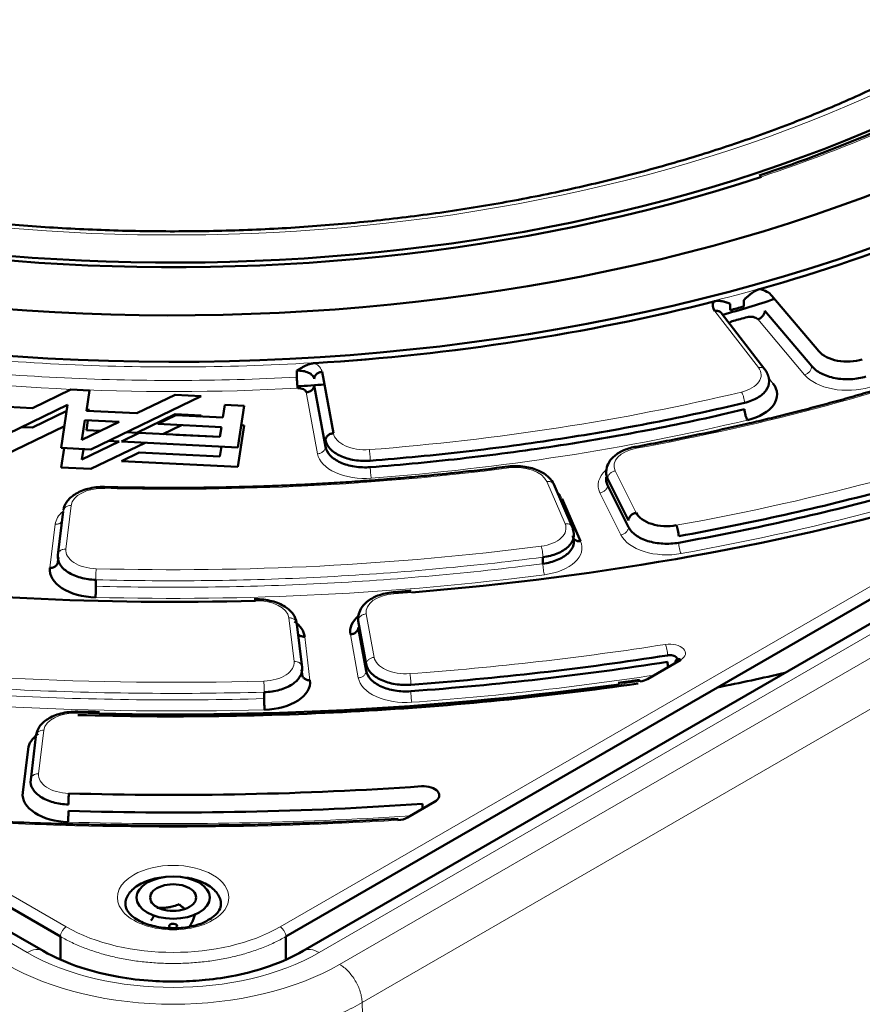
# Model space of a CAD drawing. Header units: millimetres. Extents: x 5 to 414, y 5 to 290.
# Tile 62 of 83: x 341 to 352, y 187 to 200. Entities that reach past the tile are written whole.
import ezdxf

# ---------------------------------------------------------------- set-up
doc = ezdxf.new("R2010")
doc.units = ezdxf.units.MM
doc.layers.add('1', color=7, linetype='Continuous', true_color=0xffffff)

msp = doc.modelspace()

# ---------------------------------------------------------------- linework, layer by layer
at = {"layer": '1', "color": 18, "linetype": 'Continuous', "lineweight": 13}
for p, q in [((313.52085, 204.00093), (341.45157, 187.87512)), ((345.11585, 187.87512), (373.04657, 204.00093)), ((345.37433, 187.72589), (373.30505, 203.85169)), ((345.657, 187.24749), (373.58772, 203.37329)), ((350.63286, 195.22346), (350.08606, 195.93252)), ((350.6237, 195.83009), (351.21303, 195.13248)), ((350.81557, 195.02548), (350.7583, 195.09974)), ((344.95589, 194.91263), (345.09641, 194.14072)), ((348.83572, 193.92613), (349.09765, 193.39874)), ((348.2051, 193.26066), (347.97521, 193.79301)), ((348.64346, 193.64936), (348.9054, 193.12196)), ((342.00273, 193.49133), (341.93644, 192.94402)), ((332.91673, 193.40776), (341.94021, 188.19806)), ((344.62721, 188.19806), (353.65069, 193.40776)), ((341.80322, 193.25444), (341.73693, 192.70713)), ((345.70833, 192.129), (345.80766, 191.58339)), ((344.80193, 191.53259), (344.73564, 192.07987)), ((345.50943, 191.87198), (345.60875, 191.32637)), ((345.00144, 191.2957), (344.93516, 191.84298)), ((341.66084, 190.66849), (341.59455, 190.12123)), ((345.73952, 184.47121), (345.657, 187.24749))]:
    msp.add_line(p, q, dxfattribs=at)
at = {"layer": '1', "color": 18, "linetype": 'Continuous', "lineweight": 50}
for p, q in [((341.65209, 187.89463), (313.72033, 204.02104)), ((372.84709, 204.02104), (344.91533, 187.89463)), ((350.44828, 195.9908), (350.44828, 196.07245)), ((350.80346, 196.12566), (351.39279, 195.42805)), ((350.27663, 196.02624), (350.27663, 195.94459)), ((351.30291, 195.23944), (350.71358, 195.93705)), ((350.7146, 195.19957), (350.16525, 195.91193)), ((344.83788, 195.10322), (344.83788, 195.18487)), ((345.1548, 195.16965), (345.29532, 194.39774)), ((341.99855, 194.94804), (341.5183, 194.71538)), ((342.23219, 194.93624), (341.99855, 194.94804)), ((345.19587, 194.22841), (345.05534, 195.00031)), ((342.19356, 194.68127), (342.23219, 194.93624)), ((342.24987, 194.19447), (343.63477, 194.86539)), ((343.30798, 194.8819), (342.82773, 194.64924)), ((343.63477, 194.86539), (343.30798, 194.8819)), ((341.5183, 194.71538), (340.88406, 194.74742)), ((340.94044, 194.26061), (341.95879, 194.75395)), ((341.95879, 194.75395), (341.87686, 194.21331)), ((342.19535, 194.69315), (342.23219, 194.69129)), ((343.93291, 194.75473), (343.90866, 194.59464)), ((344.17683, 194.74241), (343.93291, 194.75473)), ((344.09776, 194.22062), (344.17683, 194.74241)), ((341.5183, 194.47043), (341.94732, 194.67827)), ((342.82773, 194.64924), (342.19356, 194.68127)), ((342.23219, 194.69129), (342.23039, 194.67941)), ((342.82773, 194.40429), (343.30798, 194.63695)), ((343.31556, 194.6246), (343.09219, 194.51638)), ((343.30798, 194.63695), (343.63477, 194.62044)), ((343.90866, 194.59464), (343.31556, 194.6246)), ((343.63477, 194.62044), (343.6124, 194.6096)), ((341.91872, 194.4896), (340.94044, 194.01566)), ((341.38721, 194.47705), (341.5183, 194.47043)), ((342.13807, 194.31513), (342.17559, 194.56268)), ((342.60436, 194.54102), (342.13807, 194.31513)), ((342.17559, 194.56268), (342.60436, 194.54102)), ((342.21242, 194.56082), (342.19356, 194.43632)), ((343.09219, 194.51638), (343.89068, 194.47605)), ((343.38902, 194.50138), (343.15447, 194.38776)), ((343.89068, 194.47605), (343.87182, 194.35153)), ((344.17683, 194.49746), (344.09776, 193.97567)), ((344.13999, 194.49932), (344.17683, 194.49746)), ((342.19356, 194.43632), (342.36986, 194.42742)), ((342.85765, 194.40276), (342.63428, 194.29455)), ((342.69664, 194.41091), (342.82773, 194.40429)), ((343.87182, 194.35153), (342.85765, 194.40276)), ((343.31552, 194.37963), (343.31556, 194.37965)), ((343.31556, 194.37965), (343.87182, 194.35155)), ((341.87686, 194.21331), (342.24987, 194.19447)), ((341.87686, 193.96836), (341.9137, 194.21146)), ((342.13807, 194.07018), (342.60436, 194.29608)), ((342.15761, 194.19913), (342.13807, 194.07018)), ((342.93113, 194.27956), (342.24987, 193.94952)), ((342.60436, 194.29608), (342.47327, 194.3027)), ((342.63428, 194.29455), (344.09776, 194.22062)), ((343.87182, 194.10658), (343.89068, 194.23108)), ((342.63428, 194.0496), (342.85765, 194.15781)), ((342.85765, 194.15781), (343.87182, 194.10658)), ((342.24987, 193.94952), (341.87686, 193.96836)), ((344.09776, 193.97567), (342.63428, 194.0496)), ((348.73959, 193.82857), (349.00153, 193.30117)), ((348.29799, 193.21614), (348.0644, 193.75706)), ((349.00153, 193.21953), (348.73959, 193.74692)), ((348.16927, 193.576), (348.39916, 193.04365)), ((341.90297, 193.41371), (341.83668, 192.8664)), ((332.84602, 193.28529), (341.8695, 188.07558)), ((344.69792, 188.07558), (353.7214, 193.28529)), ((341.83668, 192.78475), (341.84312, 192.83788)), ((347.92622, 192.75979), (347.92622, 192.84144)), ((342.31262, 192.55789), (342.31262, 192.47624)), ((344.90168, 191.45497), (344.8354, 192.00225)), ((345.60888, 192.04132), (345.70821, 191.49571)), ((345.70821, 191.41406), (345.60888, 191.95967)), ((349.65976, 191.55268), (349.24089, 191.31084)), ((344.89526, 191.42641), (344.90168, 191.37332)), ((344.42702, 191.06484), (344.42702, 191.14649)), ((341.56108, 190.59087), (341.4948, 190.04361)), ((341.39504, 189.88434), (341.46132, 190.43159)), ((346.56739, 189.76729), (346.22689, 189.5707)), ((341.8695, 188.07558), (341.8695, 187.79887)), ((344.69792, 187.79646), (344.69792, 188.07558))]:
    msp.add_line(p, q, dxfattribs=at)
for centre, major_axis, start_param, end_param in [((343.28371, 204.94219), (-16.70868, 0), 5.66713862, 8.6393798), ((343.28371, 205.05871), (-15.89931, 0), 5.74479487, 8.6393798), ((343.28371, 205.05871), (-14.75, 0), 0.78539816, 3.53021748), ((343.28371, 205.05871), (14.85, 0), 3.88109411, 5.2329607), ((343.28371, 204.89541), (-16.75, 0), 2.02605301, 2.33727012), ((350.53382, 196.04973), (0.3, 0), 0.45378561, 1.17832927), ((343.28371, 204.89541), (-16.75, 0), 1.67698716, 1.98820427), ((350.36012, 196.00297), (0.3, 0), 2.83592801, 3.56047167), ((343.28371, 203.83397), (15.4, 0), 5.17714834, 5.22505763), ((350.36012, 195.75802), (-0.1, 0), 5.14306768, 5.90100801), ((343.28371, 204.65046), (16.85, 0), 5.14306768, 5.1543749), ((350.53382, 195.80478), (-0.1, 0), 3.59537826, 5.1543749), ((351.7523, 195.52929), (-0.4, 0), 0.45378561, 2.05190774), ((343.28371, 203.83397), (15.4, 0), 4.81390169, 4.83608919), ((344.85644, 194.90659), (-0.1, 0), 3.24631241, 4.80530905), ((350.26744, 194.88458), (0.6, 0), 5.1039422, 6.70206433), ((343.28371, 204.89541), (21.85, 0), 4.84997815, 5.18172703), ((349.48215, 193.46239), (-0.4, 0), 0.27925268, 1.87414773), ((342.33547, 192.68296), (0.6, 0), 3.07177948, 4.66667453), ((343.28371, 204.89541), (21.85, 0), 4.49675903, 4.75972835), ((346.10614, 191.90819), (0.6, 0), 2.54322883, 3.24631241), ((344.33662, 191.81881), (0.6, 0), 0.06981317, 0.66901399), ((343.28371, 204.81376), (-23.7, 0), 1.69706947, 1.83584819), ((343.28371, 204.73211), (23.7, 0), 4.83866213, 4.97744085), ((343.28371, 202.60922), (20.9, 0), 5.04566076, 5.08868258), ((343.28371, 204.89541), (24.3, 0), 4.67421727, 4.94493529), ((344.4029, 191.27153), (0.6, 0), 4.76064876, 6.35299848), ((349.09947, 191.39249), (0.2, 0), 4.95611248, 5.49778714), ((342.05986, 190.40743), (0.6, 0), 2.47723969, 3.07177948), ((341.99358, 189.86017), (0.6, 0), 3.07177948, 4.66207022), ((343.28371, 204.89541), (-26.05, 0), 1.52047757, 1.69078926), ((346.42597, 189.84894), (0.2, 0), 5.49778714, 7.97397456), ((343.28371, 204.73211), (26.15, 0), 4.66207022, 4.83238191), ((346.08546, 189.65235), (0.2, 0), 4.81811332, 5.49778714), ((343.28371, 188.56548), (0.28868, 0), 2.35619449, 3.40339204), ((343.28371, 188.56548), (0.28868, 0), 1.30899694, 2.35619449), ((343.28371, 188.56548), (0.28868, 0), 0.26179939, 1.30899694), ((343.28371, 188.56548), (0.28868, 0), 3.40339204, 4.45058959), ((343.28371, 188.56548), (0.28868, 0), 5.49778714, 6.54498469), ((343.28371, 188.56548), (0.28868, 0), 4.45058959, 5.49778714), ((343.28371, 188.20802), (0.05, 0), 0, 4.09585142), ((343.28371, 188.20802), (0.05, 0), 5.49778714, 6.28318531)]:
    msp.add_ellipse(centre, major_axis=major_axis, ratio=0.57735, start_param=start_param, end_param=end_param, dxfattribs=at)
at = {"layer": '1', "color": 18, "linetype": 'Continuous', "lineweight": 13}
for centre, major_axis, start_param, end_param in [((343.28371, 205.05871), (-14.15, 0), 6.01659172, 8.6393798), ((343.28371, 205.05871), (14.85, 0), 5.2329607, 5.49778714), ((343.28371, 204.89541), (19.4, 0), 5.01689687, 5.28054572), ((343.28371, 204.65046), (16.85, 0), 4.44493598, 4.80530905), ((344.85644, 195.15154), (-0.3, 0), 3.24631241, 3.97085607), ((350.26744, 195.12953), (-0.4, 0), 1.96234954, 3.56047167), ((351.7523, 195.28434), (-0.6, 0), 0.45378561, 2.05190774), ((343.28371, 204.89541), (-18.7, 0), 1.70284189, 1.96234954), ((343.28371, 204.89541), (-21.15, 0), 1.87414773, 2.14010955), ((343.28371, 204.65046), (-18.9, 0), 1.70284189, 1.96234954), ((345.69313, 194.42188), (-0.4, 0), 0.10471976, 1.70284189), ((349.22022, 193.98979), (-0.4, 0), 5.01689687, 6.56243799), ((343.28371, 204.65046), (-21.35, 0), 1.87414773, 2.14010955), ((345.69313, 194.17693), (-0.6, 0), 0.10471976, 1.70284189), ((343.28371, 204.89541), (19.4, 0), 4.66783102, 4.93147987), ((347.58709, 193.73714), (-0.4, 0), 3.38593875, 4.93147987), ((349.22022, 193.74484), (-0.6, 0), 5.70809184, 6.56243799), ((342.40175, 193.47522), (-0.4, 0), 4.66783102, 6.21337214), ((347.58709, 193.4922), (-0.6, 0), 3.38593875, 3.68075072), ((342.40175, 193.23028), (-0.6, 0), 5.71389672, 6.21337214), ((347.81698, 193.20479), (-0.4, 0), 1.7910437, 3.38593875), ((349.48215, 193.21744), (-0.6, 0), 0.27925268, 1.87414773), ((343.28371, 204.89541), (-21.15, 0), 1.52508187, 1.7910437), ((347.81698, 192.95984), (-0.6, 0), 1.7910437, 3.38593875), ((342.33547, 192.92791), (-0.4, 0), 6.21337214, 7.80826718), ((343.28371, 204.65046), (-21.35, 0), 1.52508187, 1.7910437), ((346.10614, 192.15314), (-0.4, 0), 4.83958254, 6.38790506), ((343.28371, 204.89541), (21.85, 0), 4.83958254, 4.84997815), ((344.33662, 192.06376), (-0.4, 0), 3.21140582, 4.75972835), ((343.28371, 204.89541), (-23.6, 0), 1.69706947, 1.83584819), ((349.51834, 191.63432), (-0.2, 0), 2.35619449, 4.97744085), ((343.28371, 204.89541), (-23.6, 0), 1.34800362, 1.6190561), ((344.4029, 191.51648), (-0.4, 0), 1.6190561, 3.21140582), ((346.20547, 191.60753), (-0.4, 0), 0.10471976, 1.69706947), ((343.28371, 204.65046), (-23.8, 0), 1.69706947, 1.82745642), ((343.28371, 204.65046), (-23.8, 0), 1.34800362, 1.6190561), ((346.20547, 191.36258), (-0.6, 0), 0.10471976, 1.69706947), ((343.28371, 204.89541), (24.3, 0), 4.94493529, 4.95611248), ((342.05986, 190.65238), (-0.4, 0), 4.66282011, 6.21337214), ((343.28371, 204.89541), (24.3, 0), 4.66282011, 4.67421727), ((341.99358, 190.10512), (-0.4, 0), 6.21337214, 7.80366288), ((343.28371, 204.89541), (-26.75, 0), 1.46507198, 1.67652067), ((343.28371, 204.65046), (-26.25, 0), 1.52047757, 1.68464207), ((343.28371, 188.56548), (-0.7, 0), 2.35619449, 5.49778714), ((343.28371, 188.56548), (-0.7, 0), 5.49778714, 8.6393798), ((343.28371, 188.97373), (1.9, 0), 3.92699082, 5.49778714), ((343.28371, 188.93291), (2.59104, 0), 3.92699082, 5.49778714), ((343.28371, 188.93291), (-2.95658, 0), 0.78539816, 2.35619449)]:
    msp.add_ellipse(centre, major_axis=major_axis, ratio=0.57735, start_param=start_param, end_param=end_param, dxfattribs=at)
at = {"layer": '1', "color": 18, "linetype": 'Continuous', "lineweight": 50}
msp.add_ellipse((343.28371, 188.56548), major_axis=(-0.46, 0), ratio=0.57735, dxfattribs=at)
for points, knots in [([(353.16427, 199.29438), (353.05765, 199.23282), (352.74312, 199.05705), (352.19798, 198.77996), (351.51559, 198.47428), (350.80085, 198.19325), (350.05661, 197.93808), (349.28576, 197.70982), (348.4913, 197.50941), (347.67635, 197.3377), (346.8441, 197.1954), (345.99783, 197.0831), (345.14086, 197.00126), (344.27657, 196.95023), (343.40834, 196.93022), (342.53961, 196.94131), (341.6738, 196.98346), (340.81432, 197.0565), (339.96456, 197.16012), (339.12786, 197.2939), (338.30751, 197.45728), (337.50675, 197.64958), (336.72873, 197.86999), (335.9765, 198.1176), (335.253, 198.39136), (334.56108, 198.69012), (333.90341, 199.01263), (333.28255, 199.35753), (332.70086, 199.72335), (332.16056, 200.10857), (331.66365, 200.51158), (331.21195, 200.93071), (330.80706, 201.36429), (330.45036, 201.81064), (330.14304, 202.26812), (329.88611, 202.73514), (329.68042, 203.21018), (329.5269, 203.69174), (329.42572, 204.17835), (329.37964, 204.66831), (329.38096, 205.08621), (329.41287, 205.33978), (329.42752, 205.42975)], [0, 0, 0, 0, 0.01339989, 0.03891413, 0.06443653, 0.08996477, 0.11549971, 0.14104155, 0.16659004, 0.19214466, 0.21770466, 0.24326922, 0.26883739, 0.29440823, 0.31998073, 0.34555389, 0.37112658, 0.39669755, 0.42226578, 0.44783026, 0.47338998, 0.49894396, 0.52449129, 0.55003113, 0.57556284, 0.60108602, 0.62660069, 0.65210743, 0.67760772, 0.70310419, 0.72860013, 0.75410058, 0.77961361, 0.80515015, 0.830724, 0.85635132, 0.88204881, 0.90783051, 0.93370297, 0.95966005, 0.98567975, 1, 1, 1, 1]), ([(353.7314, 199.00269), (353.68881, 198.97696), (353.21256, 198.69347), (352.20857, 198.20914), (351.17874, 197.81371), (350.64052, 197.63568)], [0, 0, 0, 0, 0.04741586, 0.52641649, 1, 1, 1, 1]), ([(350.44828, 196.07245), (350.45109, 196.07502), (350.45649, 196.07997), (350.46429, 196.08708), (350.47148, 196.09359), (350.47804, 196.09952), (350.48399, 196.10485), (350.48931, 196.10958), (350.4955, 196.11502), (350.5027, 196.12124), (350.51104, 196.1283), (350.51915, 196.135), (350.52704, 196.14134), (350.53469, 196.14733), (350.54119, 196.15227), (350.54661, 196.15627), (350.551, 196.15945), (350.55536, 196.16254), (350.5597, 196.16554), (350.564, 196.16845), (350.56829, 196.17128), (350.57254, 196.17402), (350.57678, 196.17668), (350.58098, 196.17925), (350.58516, 196.18174), (350.58932, 196.18414), (350.59345, 196.18645), (350.59755, 196.18868), (350.60163, 196.19082), (350.60568, 196.19287), (350.6097, 196.19484), (350.61371, 196.19672), (350.61768, 196.19852), (350.62163, 196.20023), (350.62555, 196.20185), (350.62945, 196.20339), (350.63332, 196.20484), (350.63717, 196.2062), (350.64099, 196.20748), (350.64479, 196.20868), (350.64731, 196.2094), (350.64857, 196.20977)], [0, 0, 0, 0, 0.04612546, 0.08878076, 0.12796629, 0.16368259, 0.19593034, 0.22471047, 0.25002431, 0.29576854, 0.33986435, 0.38232249, 0.42315503, 0.4623755, 0.49999921, 0.52216879, 0.54406101, 0.56568009, 0.58703042, 0.60811653, 0.62894315, 0.64951519, 0.66983773, 0.68991605, 0.70975562, 0.72936211, 0.74874139, 0.76789955, 0.78684289, 0.80557791, 0.82411136, 0.84245019, 0.86060158, 0.87857293, 0.89637187, 0.91400626, 0.93148416, 0.94881388, 0.96600391, 0.98306298, 1, 1, 1, 1]), ([(350.07403, 196.05509), (350.07468, 196.05525), (350.07599, 196.05558), (350.07794, 196.05605), (350.07991, 196.0565), (350.08188, 196.05694), (350.08386, 196.05735), (350.08585, 196.05775), (350.08784, 196.05812), (350.08983, 196.05848), (350.09184, 196.05882), (350.09385, 196.05914), (350.09587, 196.05944), (350.09789, 196.05972), (350.09992, 196.05998), (350.10196, 196.06023), (350.104, 196.06045), (350.10605, 196.06066), (350.10811, 196.06085), (350.11017, 196.06102), (350.11224, 196.06117), (350.11432, 196.0613), (350.1164, 196.06141), (350.11849, 196.0615), (350.12059, 196.06158), (350.12269, 196.06163), (350.1248, 196.06167), (350.12692, 196.06169), (350.12904, 196.06169), (350.13117, 196.06167), (350.1333, 196.06163), (350.13544, 196.06157), (350.13759, 196.06149), (350.13975, 196.0614), (350.14191, 196.06129), (350.14407, 196.06115), (350.14625, 196.061), (350.14843, 196.06083), (350.15062, 196.06064), (350.15281, 196.06043), (350.15501, 196.06021), (350.15722, 196.05996), (350.15943, 196.0597), (350.16165, 196.05941), (350.16387, 196.05911), (350.16611, 196.05879), (350.16835, 196.05845), (350.17059, 196.05809), (350.17284, 196.05772), (350.1751, 196.05732), (350.17737, 196.0569), (350.17964, 196.05647), (350.18497, 196.05541), (350.19351, 196.05351), (350.20536, 196.05048), (350.21773, 196.04691), (350.22903, 196.04334), (350.23974, 196.0397), (350.25035, 196.03593), (350.26287, 196.03137), (350.27182, 196.02803), (350.27663, 196.02624)], [0, 0, 0, 0, 0.0086189, 0.01726841, 0.02594973, 0.03466405, 0.04341255, 0.05219638, 0.0610167, 0.06987463, 0.07877129, 0.08770779, 0.09668521, 0.10570463, 0.11476711, 0.1238737, 0.13302541, 0.14222327, 0.15146828, 0.16076141, 0.17010364, 0.17949592, 0.18893918, 0.19843436, 0.20798235, 0.21758405, 0.22724034, 0.23695209, 0.24672013, 0.25654531, 0.26642844, 0.27637033, 0.28637177, 0.29643353, 0.30655639, 0.31674108, 0.32698834, 0.33729891, 0.34767347, 0.35811274, 0.36861739, 0.3791881, 0.38982552, 0.4005303, 0.41130307, 0.42214445, 0.43305506, 0.44403549, 0.45508632, 0.46620815, 0.47740152, 0.48866699, 0.50000511, 0.55700269, 0.61763349, 0.68194476, 0.74997606, 0.79651976, 0.85370203, 0.9215278, 1, 1, 1, 1]), ([(350.1653, 195.91187), (350.16427, 195.91321), (350.16317, 195.91451), (350.1587, 195.91934), (350.15489, 195.92252), (350.14643, 195.9279), (350.14179, 195.93011), (350.13184, 195.93349), (350.12655, 195.93466), (350.1155, 195.93591), (350.10975, 195.93599), (350.09802, 195.93506), (350.09204, 195.93405), (350.08606, 195.93252)], [0, 0, 0, 0, 0.06496178, 0.06496178, 0.25196942, 0.25196942, 0.43897707, 0.43897707, 0.62598471, 0.62598471, 0.81299236, 0.81299236, 1, 1, 1, 1]), ([(350.71358, 195.93705), (350.71358, 195.93171), (350.713, 195.9262), (350.71071, 195.91507), (350.70899, 195.90945), (350.70449, 195.89831), (350.7017, 195.89279), (350.69517, 195.88206), (350.69142, 195.87685), (350.6831, 195.86695), (350.67853, 195.86226), (350.66875, 195.85357), (350.66353, 195.84957), (350.65266, 195.84242), (350.64701, 195.83926), (350.63547, 195.83393), (350.62959, 195.83175), (350.6237, 195.83009)], [0, 0, 0, 0, 0.125, 0.125, 0.25, 0.25, 0.375, 0.375, 0.5, 0.5, 0.625, 0.625, 0.75, 0.75, 0.875, 0.875, 1, 1, 1, 1]), ([(353.68788, 195.46668), (353.52522, 195.40673), (353.24123, 195.30549), (352.86814, 195.18007), (352.57606, 195.08602), (352.3192, 195.00621), (352.05968, 194.92846), (351.79552, 194.85225), (351.52896, 194.77826), (351.26049, 194.70665), (350.99422, 194.63846), (350.73693, 194.57521), (350.46822, 194.51171), (350.131, 194.43546), (349.66357, 194.33636), (349.29494, 194.26541), (349.08244, 194.22685)], [0, 0, 0, 0, 0.11360348, 0.19654419, 0.25417526, 0.31050261, 0.36827253, 0.42630662, 0.48434156, 0.54237718, 0.60038542, 0.65580576, 0.70697358, 0.77128544, 0.8689569, 1, 1, 1, 1]), ([(345.05906, 195.27927), (345.05874, 195.27925), (345.05811, 195.27921), (345.05683, 195.27912), (345.05459, 195.27895), (345.05011, 195.27856), (345.04115, 195.27754), (345.02845, 195.27548), (345.01332, 195.27214), (344.99694, 195.2676), (344.97922, 195.26162), (344.96024, 195.25404), (344.94197, 195.24569), (344.92414, 195.23669), (344.90649, 195.22705), (344.89143, 195.21823), (344.87832, 195.21034), (344.8667, 195.20318), (344.85299, 195.19451), (344.84316, 195.18823), (344.83788, 195.18487)], [0, 0, 0, 0, 0.00388744, 0.00778347, 0.01557639, 0.03116626, 0.06236575, 0.12485221, 0.18676725, 0.24999147, 0.33097077, 0.41433343, 0.49996523, 0.57810184, 0.66145567, 0.7499526, 0.79604347, 0.85319551, 0.92122133, 1, 1, 1, 1]), ([(345.05534, 195.00031), (345.05534, 194.99497), (345.0547, 194.98959), (345.05216, 194.97895), (345.05026, 194.9737), (345.04528, 194.96352), (345.0422, 194.9586), (345.03497, 194.94927), (345.03082, 194.94487), (345.02161, 194.93675), (345.01656, 194.93304), (345.00573, 194.92645), (344.99996, 194.92356), (344.98794, 194.91874), (344.98168, 194.91681), (344.96891, 194.91395), (344.9624, 194.91302), (344.95589, 194.91263)], [0, 0, 0, 0, 0.125, 0.125, 0.25, 0.25, 0.375, 0.375, 0.5, 0.5, 0.625, 0.625, 0.75, 0.75, 0.875, 0.875, 1, 1, 1, 1]), ([(350.45825, 194.78105), (350.51939, 194.79563), (350.63277, 194.83948), (350.74315, 194.93697), (350.76798, 195.01282), (350.76743, 195.05024)], [0, 0, 0, 0, 0.33646668, 0.67293336, 1, 1, 1, 1]), ([(349.08244, 194.22685), (349.02453, 194.21622), (348.92499, 194.18492), (348.80818, 194.10818), (348.73975, 194.01775), (348.72312, 193.95282), (348.7207, 193.92036)], [0, 0, 0, 0, 0.28748673, 0.55184233, 0.7901943, 1, 1, 1, 1]), ([(347.4874, 193.98009), (347.29886, 193.95586), (346.97172, 193.91676), (346.54646, 193.87254), (346.21602, 193.84182), (345.92715, 193.81752), (345.63701, 193.79569), (345.34344, 193.77623), (345.04894, 193.75933), (344.75407, 193.74504), (344.46329, 193.73353), (344.18391, 193.7249), (343.89365, 193.71829), (343.53145, 193.71322), (343.03331, 193.7124), (342.64474, 193.71852), (342.42215, 193.72425)], [0, 0, 0, 0, 0.11361356, 0.19655994, 0.25419411, 0.31052384, 0.36829554, 0.42633075, 0.48436614, 0.54240154, 0.6004089, 0.6558278, 0.70699376, 0.77130258, 0.86896793, 1, 1, 1, 1]), ([(348.06625, 193.75269), (348.05023, 193.78758), (348.00276, 193.85399), (347.87612, 193.93636), (347.72813, 193.97823), (347.59275, 193.9886), (347.52302, 193.9846), (347.4874, 193.98009)], [0, 0, 0, 0, 0.21074196, 0.44816487, 0.71067838, 0.85236387, 1, 1, 1, 1]), ([(348.72503, 193.94812), (348.7243, 193.94509), (348.71575, 193.9051), (348.72195, 193.86409), (348.73959, 193.82857)], [0, 0, 0, 0, 0.07599908, 1, 1, 1, 1]), ([(342.42215, 193.72425), (342.38554, 193.72512), (342.31504, 193.72198), (342.2131, 193.70313), (342.12349, 193.67248), (342.02614, 193.62126), (341.94114, 193.54203), (341.91211, 193.46975), (341.90578, 193.43277)], [0, 0, 0, 0, 0.1464507, 0.28756798, 0.4225569, 0.5513889, 0.78924911, 1, 1, 1, 1]), ([(349.00152, 193.30117), (349.00152, 193.30652), (349.00214, 193.31197), (349.0046, 193.32285), (349.00643, 193.3283), (349.01125, 193.33897), (349.01423, 193.3442), (349.02122, 193.35424), (349.02523, 193.35906), (349.03413, 193.36809), (349.03901, 193.3723), (349.04948, 193.37997), (349.05505, 193.38343), (349.06668, 193.38944), (349.07273, 193.392), (349.08507, 193.39613), (349.09136, 193.3977), (349.09765, 193.39874)], [0, 0, 0, 0, 0.125, 0.125, 0.25, 0.25, 0.375, 0.375, 0.5, 0.5, 0.625, 0.625, 0.75, 0.75, 0.875, 0.875, 1, 1, 1, 1]), ([(348.31441, 193.0704), (348.31862, 193.04606), (348.31584, 192.98252), (348.25379, 192.88579), (348.11507, 192.80008), (347.99064, 192.76812), (347.92622, 192.75979)], [0, 0, 0, 0, 0.17530024, 0.45020016, 0.72510008, 1, 1, 1, 1]), ([(341.73693, 192.70713), (341.74346, 192.70686), (341.74999, 192.70713), (341.76279, 192.70869), (341.76907, 192.71), (341.78113, 192.7136), (341.78692, 192.7159), (341.79778, 192.7214), (341.80285, 192.7246), (341.81208, 192.73179), (341.81624, 192.73577), (341.8235, 192.74436), (341.82659, 192.74897), (341.83159, 192.75865), (341.83349, 192.76371), (341.83604, 192.77409), (341.83668, 192.7794), (341.83668, 192.78475)], [0, 0, 0, 0, 0.125, 0.125, 0.25, 0.25, 0.375, 0.375, 0.5, 0.5, 0.625, 0.625, 0.75, 0.75, 0.875, 0.875, 1, 1, 1, 1]), ([(346.04804, 192.40029), (346.01258, 192.39763), (345.94608, 192.38793), (345.82836, 192.35335), (345.71726, 192.2912), (345.63862, 192.20284), (345.6162, 192.13945), (345.61058, 192.1096)], [0, 0, 0, 0, 0.16489973, 0.31985635, 0.59481249, 0.82266557, 1, 1, 1, 1]), ([(344.8326, 192.02131), (344.82625, 192.05835), (344.79714, 192.13074), (344.71188, 192.21007), (344.61427, 192.26129), (344.52442, 192.29189), (344.42225, 192.31064), (344.35162, 192.31369), (344.31495, 192.31275)], [0, 0, 0, 0, 0.21075312, 0.44860997, 0.57744029, 0.71242807, 0.85354644, 1, 1, 1, 1]), ([(344.93516, 191.84298), (344.92863, 191.84271), (344.9221, 191.84298), (344.90929, 191.84454), (344.90301, 191.84585), (344.89095, 191.84945), (344.88516, 191.85175), (344.87431, 191.85725), (344.86923, 191.86045), (344.86, 191.86764), (344.85584, 191.87162), (344.85094, 191.87743), (344.84973, 191.87897), (344.84859, 191.88056)], [0, 0, 0, 0, 0.18686786, 0.18686786, 0.37373573, 0.37373573, 0.56060359, 0.56060359, 0.74747146, 0.74747146, 0.93433932, 0.93433932, 1, 1, 1, 1]), ([(345.60888, 191.95967), (345.60888, 191.95432), (345.60824, 191.94894), (345.6057, 191.93831), (345.6038, 191.93305), (345.59882, 191.92288), (345.59574, 191.91795), (345.5885, 191.90863), (345.58435, 191.90422), (345.57515, 191.89611), (345.57009, 191.89239), (345.55927, 191.8858), (345.5535, 191.88292), (345.54147, 191.8781), (345.53522, 191.87616), (345.52245, 191.8733), (345.51594, 191.87238), (345.50943, 191.87198)], [0, 0, 0, 0, 0.125, 0.125, 0.25, 0.25, 0.375, 0.375, 0.5, 0.5, 0.625, 0.625, 0.75, 0.75, 0.875, 0.875, 1, 1, 1, 1]), ([(349.49215, 191.60839), (349.49741, 191.60922), (349.5082, 191.61037), (349.53005, 191.61062), (349.55708, 191.60703), (349.58531, 191.59695), (349.60643, 191.58215), (349.61695, 191.56607), (349.61851, 191.5554), (349.6183, 191.55105)], [0, 0, 0, 0, 0.08813566, 0.17627133, 0.35195161, 0.52763188, 0.70331216, 0.87899244, 1, 1, 1, 1]), ([(349.49856, 191.4596), (349.49672, 191.47013), (349.49339, 191.49395), (349.49215, 191.51613), (349.49215, 191.52674)], [0, 0, 0, 0, 0.45047397, 1, 1, 1, 1]), ([(344.90168, 191.37332), (344.90168, 191.36798), (344.90233, 191.36266), (344.90488, 191.35228), (344.90678, 191.34722), (344.91178, 191.33754), (344.91487, 191.33293), (344.92212, 191.32434), (344.92629, 191.32036), (344.93552, 191.31317), (344.94059, 191.30997), (344.95145, 191.30447), (344.95723, 191.30217), (344.9693, 191.29857), (344.97558, 191.29726), (344.98838, 191.2957), (344.99491, 191.29543), (345.00144, 191.2957)], [0, 0, 0, 0, 0.125, 0.125, 0.25, 0.25, 0.375, 0.375, 0.5, 0.5, 0.625, 0.625, 0.75, 0.75, 0.875, 0.875, 1, 1, 1, 1]), ([(349.14773, 191.28043), (349.14459, 191.28772), (349.1389, 191.29713), (349.13401, 191.29834), (349.13209, 191.29727)], [0, 0, 0, 0, 0.55704488, 1, 1, 1, 1]), ([(342.08254, 190.90134), (342.04583, 190.90232), (341.9751, 190.89936), (341.87274, 190.88069), (341.78271, 190.85012), (341.68488, 190.7989), (341.59941, 190.7195), (341.57024, 190.64702), (341.56388, 190.60993)], [0, 0, 0, 0, 0.14645588, 0.28757517, 0.42256203, 0.551391, 0.78924514, 1, 1, 1, 1]), ([(346.41656, 189.68021), (346.41589, 189.6893), (346.41453, 189.71159), (346.414, 189.73235), (346.414, 189.74296)], [0, 0, 0, 0, 0.41078991, 1, 1, 1, 1]), ([(346.10046, 189.55569), (345.88785, 189.54266), (345.51969, 189.52269), (345.04269, 189.50256), (344.67286, 189.49015), (344.35011, 189.48157), (344.02644, 189.47522), (343.69946, 189.47112), (343.37192, 189.46934), (343.04441, 189.46987), (342.72187, 189.47269), (342.41233, 189.47753), (342.09106, 189.48465), (341.6906, 189.49635), (341.14057, 189.51788), (340.71216, 189.54067), (340.46697, 189.55569)], [0, 0, 0, 0, 0.11361997, 0.19656648, 0.2542002, 0.31052992, 0.36830194, 0.42633745, 0.48437296, 0.54240839, 0.60041559, 0.65583375, 0.70699838, 0.77130573, 0.8689675, 1, 1, 1, 1]), ([(346.10657, 189.53753), (346.1052, 189.54499), (346.103, 189.55357), (346.10108, 189.55575), (346.10043, 189.55569)], [0, 0, 0, 0, 0.63263609, 1, 1, 1, 1]), ([(342.85945, 188.72878), (342.91505, 188.76088), (343.01429, 188.79905), (343.1258, 188.81876), (343.16306, 188.82317)], [0, 0, 0, 0, 0.67259986, 1, 1, 1, 1]), ([(343.45662, 188.81554), (343.47584, 188.8122), (343.53181, 188.80069), (343.6192, 188.77372), (343.71071, 188.73036), (343.78581, 188.67753), (343.84161, 188.61725), (343.87597, 188.55185), (343.88371, 188.50648), (343.88371, 188.48379), (343.88371, 188.48377)], [0, 0, 0, 0, 0.07849559, 0.23205641, 0.38561722, 0.53917804, 0.69273885, 0.84629967, 0.99986048, 1, 1, 1, 1]), ([(342.68371, 188.48358), (342.68371, 188.48366), (342.6837, 188.50642), (342.69147, 188.55186), (342.73704, 188.63878), (342.80384, 188.69668), (342.85945, 188.72878)], [0, 0, 0, 0, 0.00093263, 0.25130227, 0.50167191, 1, 1, 1, 1]), ([(343.723, 188.28445), (343.71671, 188.27964), (343.67244, 188.2486), (343.53677, 188.20389), (343.32899, 188.17263), (343.10121, 188.18673), (342.92952, 188.23602), (342.81643, 188.29442), (342.74413, 188.35029), (342.69503, 188.41562), (342.68345, 188.46035), (342.68371, 188.48381)], [0, 0, 0, 0, 0.02344462, 0.15672155, 0.30639305, 0.45890334, 0.61048819, 0.69296326, 0.78551473, 0.88779387, 1, 1, 1, 1]), ([(343.35842, 188.48152), (343.33563, 188.47243), (343.31265, 188.46429), (343.27776, 188.45413), (343.26606, 188.45108), (343.24839, 188.4471), (343.24248, 188.44587), (343.23062, 188.44362), (343.22467, 188.44259), (343.20689, 188.43985), (343.19511, 188.43846), (343.17168, 188.43651), (343.16004, 188.43594), (343.12528, 188.43532), (343.10235, 188.43635), (343.07959, 188.43838)], [0, 0, 0, 0, 0.25, 0.25, 0.375, 0.375, 0.4375, 0.4375, 0.5, 0.5, 0.625, 0.625, 0.75, 0.75, 1, 1, 1, 1]), ([(343.43237, 188.42208), (343.42459, 188.42738), (343.41682, 188.43301), (343.40481, 188.44218), (343.40055, 188.44553), (343.39204, 188.45238), (343.38779, 188.45589), (343.37509, 188.4666), (343.36672, 188.47397), (343.35842, 188.48152)], [0, 0, 0, 0, 0.31236032, 0.31236032, 0.48427024, 0.48427024, 0.65618016, 0.65618016, 1, 1, 1, 1]), ([(343.88371, 188.48383), (343.88408, 188.45887), (343.87104, 188.41411), (343.81957, 188.34554), (343.76055, 188.30521), (343.723, 188.28445)], [0, 0, 0, 0, 0.37574941, 0.67313681, 1, 1, 1, 1]), ([(343.04417, 188.34389), (343.0435, 188.34241), (343.04283, 188.34095), (343.03898, 188.33267), (343.03582, 188.3263), (343.02955, 188.31444), (343.02643, 188.30895), (343.01712, 188.29365), (343.01097, 188.28498), (343.00487, 188.2774)], [0, 0, 0, 0, 0.05005047, 0.05005047, 0.28753785, 0.28753785, 0.52502523, 0.52502523, 1, 1, 1, 1]), ([(343.48783, 188.20268), (343.49394, 188.21028), (343.5001, 188.21896), (343.50945, 188.23434), (343.51258, 188.23986), (343.51732, 188.24881), (343.5189, 188.25191), (343.52208, 188.25834), (343.52367, 188.26167), (343.52844, 188.27195), (343.5316, 188.27918), (343.53787, 188.29438), (343.54099, 188.30233), (343.55031, 188.32715), (343.55645, 188.34497), (343.56255, 188.36367)], [0, 0, 0, 0, 0.25, 0.25, 0.375, 0.375, 0.4375, 0.4375, 0.5, 0.5, 0.625, 0.625, 0.75, 0.75, 1, 1, 1, 1]), ([(344.91584, 187.89492), (344.78727, 187.82104), (344.52607, 187.70291), (344.09863, 187.58588), (343.71537, 187.52797), (343.36175, 187.50646), (342.99255, 187.51421), (342.56474, 187.5649), (342.08513, 187.68472), (341.79437, 187.81309), (341.65158, 187.89492)], [0, 0, 0, 0, 0.15132291, 0.28141444, 0.38968687, 0.47642075, 0.57171778, 0.69108679, 0.83403875, 1, 1, 1, 1])]:
    msp.add_open_spline(points, degree=3, knots=knots, dxfattribs=at)
at = {"layer": '1', "color": 18, "linetype": 'Continuous', "lineweight": 13}
for points in [[(326.53371, 204.90198), (326.53371, 204.58551), (326.58757, 203.95257), (326.82915, 203.01231), (327.22919, 202.09024), (327.78385, 201.19525), (328.48778, 200.33596), (329.3342, 199.52064), (330.31497, 198.75714), (331.42063, 198.05283), (332.64054, 197.41448), (333.96295, 196.84823), (335.37512, 196.35955), (336.86346, 195.95313), (338.41362, 195.6329), (340.01069, 195.40193), (341.63928, 195.26246), (343.28371, 195.21582), (344.92814, 195.26246), (346.55673, 195.40193), (348.1538, 195.6329), (349.70396, 195.95313), (351.19229, 196.35954), (352.60449, 196.84824), (353.92681, 197.41443), (354.74031, 197.84013), (355.12775, 198.06382)], [(344.83788, 195.10322), (344.3372, 195.07628), (343.33105, 195.04844), (341.82188, 195.08526), (340.32455, 195.2003), (339.34206, 195.32859), (338.85709, 195.40532)], [(351.30291, 195.23944), (351.30291, 195.22882), (351.29823, 195.20603), (351.27823, 195.17326), (351.24835, 195.14668), (351.22472, 195.13577), (351.21303, 195.13248)], [(350.45825, 194.78105), (350.45825, 194.79167), (350.45627, 194.81592), (350.44777, 194.85493), (350.43509, 194.89084), (350.42505, 194.90913), (350.42009, 194.91607)], [(345.19587, 194.22841), (345.19587, 194.21779), (345.19069, 194.196), (345.16856, 194.16752), (345.1355, 194.14734), (345.10935, 194.14151), (345.09641, 194.14072)], [(345.75896, 194.05407), (345.75896, 194.06469), (345.75827, 194.08914), (345.75534, 194.12901), (345.75097, 194.16621), (345.74751, 194.18551), (345.74579, 194.19295)], [(345.75896, 193.97242), (345.75896, 193.9618), (345.75964, 193.93735), (345.76257, 193.89747), (345.76695, 193.86028), (345.77041, 193.84098), (345.77213, 193.83354)], [(348.73959, 193.82857), (348.73959, 193.83919), (348.74459, 193.86149), (348.76598, 193.89217), (348.79794, 193.91563), (348.82321, 193.92406), (348.83572, 193.92613)], [(341.90297, 193.41371), (341.90297, 193.42433), (341.90816, 193.44559), (341.93036, 193.47184), (341.96352, 193.48867), (341.98975, 193.49186), (342.00273, 193.49133)], [(347.92622, 192.84144), (347.92622, 192.85206), (347.92508, 192.87646), (347.92022, 192.91614), (347.91296, 192.95304), (347.90721, 192.9721), (347.90437, 192.97943)], [(349.63152, 193.0236), (349.63152, 193.01298), (349.63307, 192.98864), (349.63972, 192.94924), (349.64965, 192.91276), (349.6575, 192.89402), (349.66139, 192.88685)], [(341.93644, 192.94402), (341.92347, 192.94454), (341.89723, 192.94135), (341.86408, 192.92452), (341.84187, 192.89828), (341.83668, 192.87702), (341.83668, 192.8664)], [(342.31262, 192.55789), (342.78301, 192.54546), (343.72553, 192.53868), (345.13713, 192.58275), (346.54055, 192.68087), (347.46671, 192.78204), (347.92622, 192.84144)], [(347.92622, 192.75979), (347.92622, 192.74917), (347.92736, 192.72477), (347.93222, 192.68509), (347.93948, 192.64819), (347.94523, 192.62913), (347.94807, 192.6218)], [(342.31262, 192.55789), (342.31262, 192.56851), (342.31285, 192.59298), (342.31387, 192.63295), (342.31539, 192.6703), (342.31659, 192.68971), (342.31719, 192.69721)], [(345.60888, 192.04132), (345.60888, 192.05194), (345.61406, 192.07372), (345.63619, 192.10221), (345.66925, 192.12238), (345.6954, 192.12822), (345.70833, 192.129)], [(349.49215, 191.60839), (349.49215, 191.61901), (349.49078, 191.64338), (349.48495, 191.68292), (349.47625, 191.71962), (349.46936, 191.73852), (349.46595, 191.74576)], [(344.90168, 191.45497), (344.90168, 191.46559), (344.89649, 191.48685), (344.87429, 191.51309), (344.84114, 191.52993), (344.8149, 191.53312), (344.80193, 191.53259)], [(338.0471, 191.46875), (338.56909, 191.40048), (339.62145, 191.28431), (341.21654, 191.1722), (342.82111, 191.12269), (343.89242, 191.13159), (344.42702, 191.14649)], [(345.70821, 191.41406), (345.70821, 191.40344), (345.70303, 191.38165), (345.6809, 191.35317), (345.64784, 191.33299), (345.62169, 191.32716), (345.60875, 191.32637)], [(346.26844, 191.23951), (346.26844, 191.25013), (346.26778, 191.27458), (346.26498, 191.31446), (346.26079, 191.35167), (346.25748, 191.37098), (346.25584, 191.37843)], [(344.42702, 191.14649), (344.42702, 191.15711), (344.42677, 191.18158), (344.4257, 191.22156), (344.42409, 191.2589), (344.42283, 191.27831), (344.4222, 191.28581)], [(346.28103, 191.01893), (346.27939, 191.02638), (346.27608, 191.04569), (346.2719, 191.0829), (346.26909, 191.12279), (346.26844, 191.14724), (346.26844, 191.15786)], [(341.56108, 190.59087), (341.56108, 190.60148), (341.56627, 190.62275), (341.58847, 190.64899), (341.62163, 190.66582), (341.64786, 190.66901), (341.66083, 190.66849)], [(341.94021, 188.19806), (341.93101, 188.19275), (341.91242, 188.17776), (341.88891, 188.14602), (341.87318, 188.1098), (341.8695, 188.0862), (341.8695, 188.07558)], [(344.69792, 188.07558), (344.69792, 188.0862), (344.69424, 188.1098), (344.67851, 188.14602), (344.655, 188.17776), (344.63641, 188.19275), (344.62721, 188.19806)], [(340.91042, 187.24749), (341.0655, 187.15795), (341.40712, 186.99604), (341.99099, 186.8159), (342.62471, 186.7049), (343.28371, 186.66743), (343.94271, 186.7049), (344.57644, 186.8159), (345.1603, 186.99604), (345.50192, 187.15795), (345.657, 187.24749)]]:
    msp.add_open_spline(points, degree=3, dxfattribs=at)
at = {"layer": '1', "color": 18, "linetype": 'Continuous', "lineweight": 50}
for points, degree in [([(350.27663, 195.94459), (350.33399, 195.95981), (350.39121, 195.97521), (350.44828, 195.9908)], 3), ([(344.83788, 195.18487), (344.86359, 195.18625), (344.91651, 195.18315), (344.98645, 195.16148), (345.037, 195.12614), (345.05265, 195.09679), (345.05534, 195.08196)], 3), ([(350.76743, 195.04945), (350.76633, 195.1305), (350.71299, 195.20162)], 2), ([(351.98369, 195.11008), (351.92505, 195.09241), (351.79398, 195.07046), (351.5918, 195.08443), (351.41477, 195.14251), (351.3319, 195.20512), (351.30291, 195.23944)], 3), ([(344.84716, 194.96408), (344.84595, 194.97156), (344.84351, 194.99092), (344.84043, 195.0282), (344.83837, 195.06813), (344.83788, 195.0926), (344.83788, 195.10322)], 3), ([(345.05534, 195.08196), (345.05534, 195.09258), (345.06052, 195.11437), (345.08265, 195.14285), (345.11571, 195.16303), (345.14186, 195.16886), (345.1548, 195.16965)], 3), ([(345.75896, 194.05407), (346.16191, 194.08497), (346.96458, 194.16189), (348.15292, 194.32207), (349.32078, 194.52639), (350.08253, 194.69149), (350.45825, 194.78105)], 3), ([(350.45825, 194.6994), (350.08253, 194.60984), (349.32078, 194.44474), (348.15292, 194.24042), (346.96458, 194.08024), (346.16191, 194.00332), (345.75896, 193.97242)], 3), ([(350.49641, 194.56439), (350.49145, 194.57133), (350.48142, 194.58961), (350.46873, 194.62552), (350.46024, 194.66453), (350.45825, 194.68878), (350.45825, 194.6994)], 3), ([(349.63152, 193.10525), (350.0809, 193.18646), (350.9706, 193.3662), (352.27097, 193.68636), (353.53162, 194.05568), (354.34199, 194.33364), (354.7386, 194.48019)], 3), ([(345.29532, 194.39774), (345.28238, 194.39696), (345.25623, 194.39112), (345.22318, 194.37094), (345.20104, 194.34246), (345.19587, 194.32067), (345.19587, 194.31006)], 3), ([(354.7386, 194.39854), (354.34199, 194.25199), (353.53162, 193.97403), (352.27097, 193.60471), (350.9706, 193.28455), (350.0809, 193.10481), (349.63152, 193.0236)], 3), ([(345.19587, 194.31006), (345.20278, 194.27208), (345.24356, 194.19688), (345.37551, 194.10735), (345.55721, 194.05429), (345.69339, 194.04904), (345.75896, 194.05407)], 3), ([(345.75896, 193.97242), (345.69339, 193.96739), (345.55721, 193.97264), (345.37551, 194.0257), (345.24356, 194.11523), (345.20278, 194.19043), (345.19587, 194.22841)], 3), ([(348.73959, 193.74692), (348.72382, 193.77867), (348.71757, 193.81233), (348.72133, 193.84556)], 3), ([(348.30213, 193.19298), (348.30213, 193.20193), (348.30034, 193.21071), (348.29686, 193.21876)], 3), ([(349.63152, 193.0236), (349.56852, 193.01222), (349.43308, 193.00397), (349.23871, 193.03816), (349.08232, 193.11306), (349.01972, 193.18289), (349.00152, 193.21953)], 3), ([(349.60164, 193.242), (349.60553, 193.23483), (349.61338, 193.21609), (349.62331, 193.17961), (349.62996, 193.14021), (349.63152, 193.11587), (349.63152, 193.10525)], 3), ([(347.92622, 192.84144), (347.99064, 192.84977), (348.11507, 192.88173), (348.25379, 192.96744), (348.32437, 193.07745), (348.3181, 193.156), (348.30213, 193.19298)], 3), ([(348.39916, 193.04365), (348.38654, 193.04183), (348.36103, 193.04241), (348.32878, 193.05593), (348.30718, 193.07997), (348.30213, 193.10071), (348.30213, 193.11133)], 3), ([(341.83668, 192.8664), (341.83208, 192.82838), (341.84953, 192.7504), (341.95212, 192.64914), (342.11452, 192.57863), (342.24667, 192.55963), (342.31262, 192.55789)], 3), ([(342.31262, 192.47624), (342.31262, 192.46562), (342.31238, 192.44115), (342.31136, 192.40117), (342.30984, 192.36383), (342.30864, 192.34442), (342.30805, 192.33691)], 3), ([(346.27191, 192.41851), (346.04804, 192.40029)], 1), ([(344.31495, 192.31275), (344.30177, 192.3125)], 1), ([(345.6131, 192.11929), (345.60563, 192.09349), (345.60418, 192.06712), (345.60888, 192.04132)], 3), ([(345.70821, 191.49571), (345.7151, 191.45786), (345.75563, 191.38294), (345.88675, 191.29357), (346.06744, 191.24034), (346.20305, 191.23471), (346.26844, 191.23951)], 3), ([(349.58905, 191.51185), (349.58905, 191.52247), (349.59273, 191.54182), (349.60847, 191.55987), (349.63197, 191.56447), (349.65057, 191.55799), (349.65976, 191.55268)], 3), ([(349.61831, 191.55114), (349.62004, 191.56454), (349.60976, 191.55763)], 2), ([(344.42702, 191.14649), (344.49286, 191.14833), (344.62472, 191.16747), (344.78665, 191.23801), (344.8889, 191.33916), (344.90628, 191.41701), (344.90168, 191.45497)], 3), ([(346.26844, 191.15786), (346.20305, 191.15306), (346.06744, 191.15869), (345.88675, 191.21192), (345.75563, 191.30129), (345.7151, 191.37621), (345.70821, 191.41406)], 3), ([(349.1236, 191.25481), (348.54974, 191.17242), (347.3911, 191.03189), (345.6314, 190.89521), (343.85908, 190.8333), (342.67525, 190.84213), (342.08463, 190.85905)], 3), ([(349.13219, 191.29733), (348.87076, 191.26241)], 1), ([(344.43185, 190.92553), (344.43122, 190.93303), (344.42995, 190.95244), (344.42835, 190.98978), (344.42727, 191.02975), (344.42702, 191.05422), (344.42702, 191.06484)], 3), ([(342.35665, 190.89591), (342.08284, 190.90104)], 1), ([(341.4948, 190.04361), (341.4902, 190.0057), (341.50753, 189.92795), (341.60951, 189.82689), (341.77107, 189.75632), (341.90269, 189.73708), (341.96843, 189.73516)], 3), ([(341.96843, 189.73516), (341.96843, 189.74578), (341.96869, 189.77025), (341.96981, 189.81023), (341.97148, 189.84756), (341.97281, 189.86698), (341.97346, 189.87448)], 3), ([(341.96843, 189.65351), (341.96843, 189.64289), (341.96817, 189.61842), (341.96705, 189.57845), (341.96538, 189.54111), (341.96405, 189.5217), (341.9634, 189.5142)], 3)]:
    msp.add_open_spline(points, degree=degree, dxfattribs=at)
at = {"layer": '1', "color": 18, "linetype": 'Continuous', "lineweight": 13}
for points, knots in [([(350.71306, 195.20152), (350.70889, 195.20728), (350.69638, 195.21901), (350.66876, 195.22844), (350.64474, 195.22651), (350.63286, 195.22346)], [0, 0, 0, 0, 0.26713082, 0.63356541, 1, 1, 1, 1]), ([(349.08234, 194.22683), (349.08433, 194.22722), (349.08995, 194.22564), (349.09639, 194.21727), (349.10029, 194.21011)], [0, 0, 0, 0, 0.38830906, 1, 1, 1, 1]), ([(347.48734, 193.98009), (347.48873, 193.98029), (347.49274, 193.97838), (347.49732, 193.96989), (347.50015, 193.96256)], [0, 0, 0, 0, 0.37689851, 1, 1, 1, 1]), ([(342.42216, 193.72425), (342.42188, 193.72428), (342.42108, 193.72205), (342.42015, 193.71344), (342.41957, 193.70594)], [0, 0, 0, 0, 0.36628644, 1, 1, 1, 1]), ([(348.06697, 193.75111), (348.06632, 193.7526), (348.06561, 193.75407), (348.06242, 193.7601), (348.05941, 193.7644), (348.05236, 193.77227), (348.04831, 193.77584), (348.03933, 193.78211), (348.03439, 193.7848), (348.02383, 193.78922), (348.01821, 193.79094), (348.00647, 193.79334), (348.00036, 193.79402), (347.98791, 193.79432), (347.98156, 193.79393), (347.97521, 193.79301)], [0, 0, 0, 0, 0.04973076, 0.04973076, 0.20810896, 0.20810896, 0.36648717, 0.36648717, 0.52486538, 0.52486538, 0.68324359, 0.68324359, 0.84162179, 0.84162179, 1, 1, 1, 1]), ([(348.73959, 193.74692), (348.73959, 193.74158), (348.73897, 193.73613), (348.73651, 193.72524), (348.73468, 193.7198), (348.72986, 193.70913), (348.72688, 193.7039), (348.71989, 193.69386), (348.71588, 193.68904), (348.70699, 193.68001), (348.7021, 193.67579), (348.69164, 193.66812), (348.68606, 193.66467), (348.67444, 193.65866), (348.66839, 193.6561), (348.65605, 193.65197), (348.64975, 193.6504), (348.64346, 193.64936)], [0, 0, 0, 0, 0.125, 0.125, 0.25, 0.25, 0.375, 0.375, 0.5, 0.5, 0.625, 0.625, 0.75, 0.75, 0.875, 0.875, 1, 1, 1, 1]), ([(341.88978, 193.29202), (341.88864, 193.29044), (341.88744, 193.28889), (341.88253, 193.28308), (341.87837, 193.2791), (341.86914, 193.27191), (341.86407, 193.26871), (341.85321, 193.26321), (341.84742, 193.26092), (341.83536, 193.25731), (341.82908, 193.25601), (341.81627, 193.25444), (341.80975, 193.25418), (341.80322, 193.25444)], [0, 0, 0, 0, 0.06566068, 0.06566068, 0.25252854, 0.25252854, 0.43939641, 0.43939641, 0.62626427, 0.62626427, 0.81313214, 0.81313214, 1, 1, 1, 1]), ([(348.29686, 193.21876), (348.29621, 193.22025), (348.29101, 193.2311), (348.27549, 193.24837), (348.24324, 193.2619), (348.21772, 193.26248), (348.2051, 193.26066)], [0, 0, 0, 0, 0.0496555, 0.366437, 0.6832185, 1, 1, 1, 1]), ([(348.9054, 193.12196), (348.91169, 193.123), (348.91798, 193.12457), (348.93032, 193.1287), (348.93637, 193.13126), (348.948, 193.13727), (348.95357, 193.14073), (348.96403, 193.1484), (348.96892, 193.15261), (348.97782, 193.16164), (348.98183, 193.16646), (348.98882, 193.1765), (348.9918, 193.18173), (348.99662, 193.1924), (348.99845, 193.19785), (349.0009, 193.20873), (349.00152, 193.21418), (349.00152, 193.21953)], [0, 0, 0, 0, 0.125, 0.125, 0.25, 0.25, 0.375, 0.375, 0.5, 0.5, 0.625, 0.625, 0.75, 0.75, 0.875, 0.875, 1, 1, 1, 1]), ([(342.31262, 192.47624), (342.7831, 192.46381), (343.2543, 192.46042), (344.19604, 192.47172), (344.66659, 192.48641), (345.60495, 192.53381), (346.07277, 192.56651), (347.0036, 192.6498), (347.46662, 192.70038), (347.92622, 192.75979)], [0, 0, 0, 0, 0.25, 0.25, 0.5, 0.5, 0.75, 0.75, 1, 1, 1, 1]), ([(346.0554, 192.38222), (346.05375, 192.38967), (346.05111, 192.39824), (346.04879, 192.40038), (346.048, 192.40029)], [0, 0, 0, 0, 0.63014453, 1, 1, 1, 1]), ([(344.31494, 192.31275), (344.31523, 192.31279), (344.31609, 192.31056), (344.31707, 192.30194), (344.31769, 192.29444)], [0, 0, 0, 0, 0.36656307, 1, 1, 1, 1]), ([(344.8354, 192.00225), (344.8354, 192.00759), (344.83476, 192.01291), (344.83221, 192.02329), (344.8303, 192.02835), (344.82531, 192.03802), (344.82222, 192.04264), (344.81496, 192.05123), (344.8108, 192.05521), (344.80157, 192.0624), (344.79649, 192.0656), (344.78564, 192.0711), (344.77985, 192.0734), (344.76779, 192.077), (344.76151, 192.0783), (344.7487, 192.07987), (344.74217, 192.08013), (344.73564, 192.07987)], [0, 0, 0, 0, 0.125, 0.125, 0.25, 0.25, 0.375, 0.375, 0.5, 0.5, 0.625, 0.625, 0.75, 0.75, 0.875, 0.875, 1, 1, 1, 1]), ([(345.70821, 191.49571), (345.70821, 191.50105), (345.70885, 191.50643), (345.71139, 191.51707), (345.71329, 191.52233), (345.71827, 191.5325), (345.72135, 191.53742), (345.72858, 191.54675), (345.73273, 191.55115), (345.74194, 191.55927), (345.74699, 191.56298), (345.75782, 191.56958), (345.76359, 191.57246), (345.77561, 191.57728), (345.78187, 191.57922), (345.79464, 191.58208), (345.80115, 191.583), (345.80766, 191.58339)], [0, 0, 0, 0, 0.125, 0.125, 0.25, 0.25, 0.375, 0.375, 0.5, 0.5, 0.625, 0.625, 0.75, 0.75, 0.875, 0.875, 1, 1, 1, 1]), ([(338.0471, 191.3871), (338.56919, 191.31881), (339.0953, 191.26074), (340.15312, 191.16529), (340.68483, 191.12792), (341.75141, 191.07404), (342.28628, 191.05754), (343.35674, 191.04549), (343.89232, 191.04993), (344.42702, 191.06484)], [0, 0, 0, 0, 0.25, 0.25, 0.5, 0.5, 0.75, 0.75, 1, 1, 1, 1]), ([(342.07968, 190.88303), (342.08032, 190.89053), (342.08148, 190.90023), (342.08248, 190.90184), (342.08286, 190.901)], [0, 0, 0, 0, 0.56278574, 1, 1, 1, 1]), ([(341.4948, 190.04361), (341.4948, 190.04895), (341.49544, 190.05427), (341.49799, 190.06465), (341.49989, 190.06971), (341.50489, 190.07939), (341.50798, 190.084), (341.51524, 190.09259), (341.5194, 190.09657), (341.52863, 190.10376), (341.5337, 190.10696), (341.54456, 190.11246), (341.55035, 190.11476), (341.56241, 190.11836), (341.56869, 190.11967), (341.5815, 190.12123), (341.58802, 190.1215), (341.59455, 190.12123)], [0, 0, 0, 0, 0.125, 0.125, 0.25, 0.25, 0.375, 0.375, 0.5, 0.5, 0.625, 0.625, 0.75, 0.75, 0.875, 0.875, 1, 1, 1, 1]), ([(343.77868, 188.27971), (343.76949, 188.28502), (343.75089, 188.2915), (343.73374, 188.28815), (343.72625, 188.28315), (343.72511, 188.28227)], [0, 0, 0, 0, 0.45671224, 0.91342449, 1, 1, 1, 1]), ([(344.69792, 188.07558), (344.65164, 188.04886), (344.60309, 188.02346), (344.5019, 187.97551), (344.44927, 187.95298), (344.34043, 187.91099), (344.28423, 187.89154), (344.16878, 187.85591), (344.10954, 187.83974), (343.98861, 187.81082), (343.92691, 187.79807), (343.80165, 187.77613), (343.73808, 187.76694), (343.6097, 187.7522), (343.54488, 187.74664), (343.41461, 187.73924), (343.34916, 187.73738), (343.21826, 187.73738), (343.15281, 187.73924), (343.02254, 187.74664), (342.95772, 187.7522), (342.82934, 187.76694), (342.76577, 187.77613), (342.64051, 187.79807), (342.57881, 187.81082), (342.45788, 187.83974), (342.39864, 187.85591), (342.2832, 187.89154), (342.22699, 187.91099), (342.11815, 187.95298), (342.06552, 187.97551), (341.96433, 188.02346), (341.91578, 188.04886), (341.8695, 188.07558)], [0, 0, 0, 0, 0.0625, 0.0625, 0.125, 0.125, 0.1875, 0.1875, 0.25, 0.25, 0.3125, 0.3125, 0.375, 0.375, 0.4375, 0.4375, 0.5, 0.5, 0.5625, 0.5625, 0.625, 0.625, 0.6875, 0.6875, 0.75, 0.75, 0.8125, 0.8125, 0.875, 0.875, 0.9375, 0.9375, 1, 1, 1, 1]), ([(341.65199, 187.89468), (341.65069, 187.89544), (341.6236, 187.91061), (341.56026, 187.92163), (341.48755, 187.89589), (341.45157, 187.87512)], [0, 0, 0, 0, 0.02486592, 0.51243296, 1, 1, 1, 1]), ([(345.11585, 187.87512), (345.07987, 187.89589), (345.00716, 187.92163), (344.94391, 187.91063), (344.91687, 187.89552), (344.91564, 187.89481)], [0, 0, 0, 0, 0.48823655, 0.9764731, 1, 1, 1, 1]), ([(345.37433, 187.72589), (345.39243, 187.71544), (345.41053, 187.70297), (345.44607, 187.67448), (345.4635, 187.65845), (345.49707, 187.62341), (345.5132, 187.6044), (345.54356, 187.56411), (345.55779, 187.54282), (345.58383, 187.49875), (345.59564, 187.47596), (345.6164, 187.42973), (345.62536, 187.40629), (345.64008, 187.3596), (345.64585, 187.33636), (345.65399, 187.29093), (345.65637, 187.26874), (345.657, 187.24749)], [0, 0, 0, 0, 0.125, 0.125, 0.25, 0.25, 0.375, 0.375, 0.5, 0.5, 0.625, 0.625, 0.75, 0.75, 0.875, 0.875, 1, 1, 1, 1])]:
    msp.add_open_spline(points, degree=3, knots=knots, dxfattribs=at)

doc.saveas('drawing.dxf')
